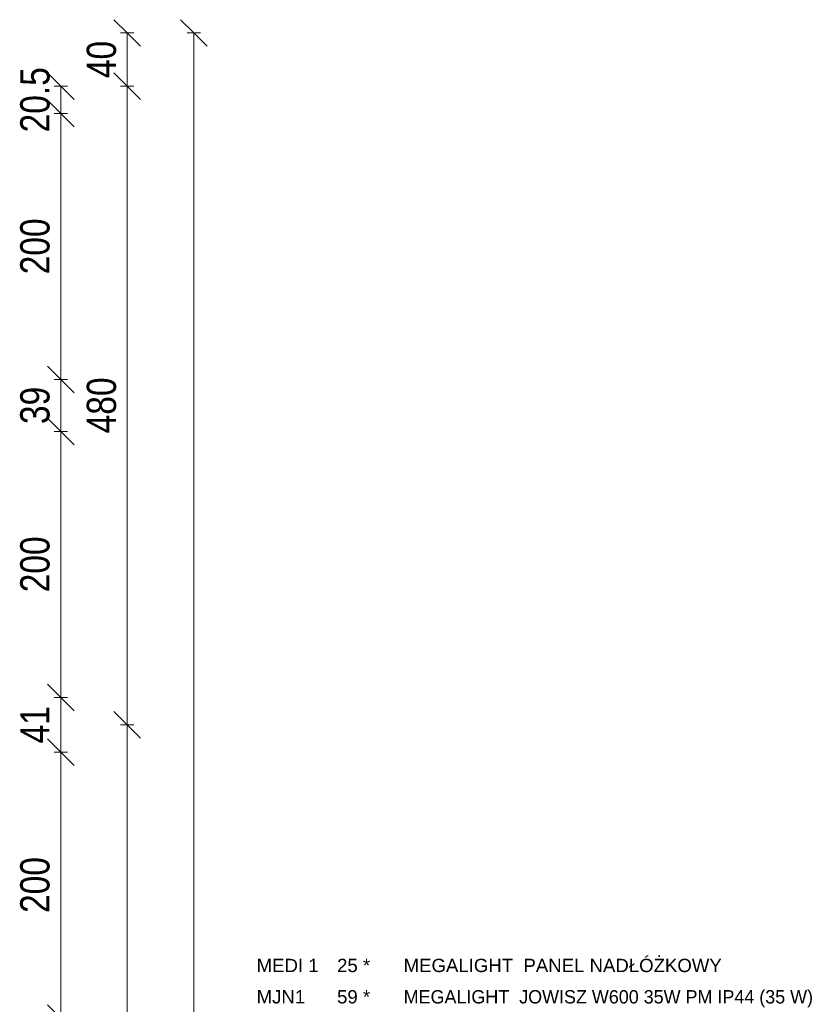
# Model space of a CAD drawing. Header units: centimetres. Extents: x -1631 to 21770, y -8842 to 3590.
# Tile 148 of 150: x 1688 to 2271, y 2118 to 2858. Entities that reach past the tile are written whole.
import ezdxf

# ---------------------------------------------------------------- set-up
doc = ezdxf.new("R2010")
doc.units = ezdxf.units.CM
doc.layers.add('A-ANNO-DIMS', color=211, linetype='Continuous', lineweight=13)
doc.layers.add('A-ANNO-DIMS-100', color=211, linetype='Continuous', lineweight=13)
doc.layers.add('E_oprawy', color=12, linetype='Continuous')
doc.styles.add('Arial', font='arial.ttf', dxfattribs={"width": 0.9, "height": 18})
doc.styles.add('Arial Narrow_1', font='ARIALN.TTF', dxfattribs={"height": 22})
doc.dimstyles.new('Diagonal_1_100__0_1_', dxfattribs={"dimscale": 30.48, "dimtxt": 22.515481, "dimasz": 0.656168, "dimexe": 0.164042, "dimexo": 0.0625, "dimgap": 0.065617, "dimtad": 1, "dimdec": 1, "dimrnd": 0.1, "dimdsep": 46, "dimtxsty": 'Arial Narrow_1', "dimblk1": 'OBLIQUE', "dimblk2": 'OBLIQUE', "dimsah": 1, "dimcen": 0.09, "dimazin": 0, "dimtfac": 1, "dimtdec": 4, "dimtix": 1, "dimtmove": 0, "dimatfit": 3, "dimfxl": 0, "dimtvp": 1, "dimtolj": 1, "dimtzin": 0, "dimarcsym": 0})

# ---------------------------------------------------------------- blocks, each defined once
blk = doc.blocks.new('DIMBLOCK9-5_piętro III __10_50 m_ - stan projektowany')
at = {"layer": 'A-ANNO-DIMS-100', "transparency": 16777216}
for p, q in [((1818.99, 2848.33), (1808.99, 2858.33)), ((1813.99, 2848.33), (1823.99, 2848.33)), ((1818.99, 2848.33), (1813.99, 2848.33)), ((1818.99, 108.33), (1818.99, 2848.33)), ((1818.99, 2848.33), (1828.99, 2838.33)), ((1818.99, 108.33), (1808.99, 118.33)), ((1813.99, 108.33), (1823.99, 108.33)), ((1818.99, 108.33), (1813.99, 108.33)), ((1818.99, 108.33), (1828.99, 98.33))]:
    blk.add_line(p, q, dxfattribs=at)
at = {"layer": 'A-ANNO-DIMS-100', "color": 0, "transparency": 16777216, "insert": (1788.56, 1450.45), "char_height": 22, "width": 66.9031, "attachment_point": 1, "rotation": 90, "line_spacing_factor": 0.974696, "style": 'Arial Narrow_1'}
blk.add_mtext('2740', dxfattribs=at)
blk = doc.blocks.new('_Oblique')
at = {"color": 0, "linetype": 'ByBlock', "lineweight": -2}
blk.add_line((-0.5, -0.5), (0.5, 0.5), dxfattribs=at)
blk = doc.blocks.new('DIMBLOCK21-5_piętro III __10_50 m_ - stan projektowany')
at = {"layer": 'A-ANNO-DIMS-100', "transparency": 16777216}
for p, q in [((1768.99, 2328.33), (1758.99, 2338.33)), ((1763.99, 2328.33), (1773.99, 2328.33)), ((1768.99, 2328.33), (1763.99, 2328.33)), ((1768.99, 1848.33), (1768.99, 2328.33)), ((1768.99, 2328.33), (1778.99, 2318.33)), ((1768.99, 1848.33), (1758.99, 1858.33)), ((1763.99, 1848.33), (1773.99, 1848.33)), ((1768.99, 1848.33), (1763.99, 1848.33)), ((1768.99, 1848.33), (1778.99, 1838.33))]:
    blk.add_line(p, q, dxfattribs=at)
at = {"layer": 'A-ANNO-DIMS-100', "color": 0, "transparency": 16777216, "insert": (1738.56, 2067.42), "char_height": 22, "width": 50.1774, "attachment_point": 1, "rotation": 90, "line_spacing_factor": 0.974696, "style": 'Arial Narrow_1'}
blk.add_mtext('480', dxfattribs=at)
blk = doc.blocks.new('DIMBLOCK22-5_piętro III __10_50 m_ - stan projektowany')
at = {"layer": 'A-ANNO-DIMS-100', "transparency": 16777216}
for p, q in [((1768.99, 2808.33), (1758.99, 2818.33)), ((1763.99, 2808.33), (1773.99, 2808.33)), ((1768.99, 2808.33), (1763.99, 2808.33)), ((1768.99, 2328.33), (1768.99, 2808.33)), ((1768.99, 2808.33), (1778.99, 2798.33)), ((1768.99, 2328.33), (1758.99, 2338.33)), ((1763.99, 2328.33), (1773.99, 2328.33)), ((1768.99, 2328.33), (1763.99, 2328.33)), ((1768.99, 2328.33), (1778.99, 2318.33))]:
    blk.add_line(p, q, dxfattribs=at)
at = {"layer": 'A-ANNO-DIMS-100', "color": 0, "transparency": 16777216, "insert": (1738.56, 2547.42), "char_height": 22, "width": 50.1774, "attachment_point": 1, "rotation": 90, "line_spacing_factor": 0.974696, "style": 'Arial Narrow_1'}
blk.add_mtext('480', dxfattribs=at)
blk = doc.blocks.new('DIMBLOCK23-5_piętro III __10_50 m_ - stan projektowany')
at = {"layer": 'A-ANNO-DIMS-100', "transparency": 16777216}
for p, q in [((1768.99, 2848.33), (1758.99, 2858.33)), ((1763.99, 2848.33), (1773.99, 2848.33)), ((1768.99, 2848.33), (1763.99, 2848.33)), ((1768.99, 2808.33), (1768.99, 2848.33)), ((1768.99, 2848.33), (1778.99, 2838.33)), ((1768.99, 2808.33), (1758.99, 2818.33)), ((1763.99, 2808.33), (1773.99, 2808.33)), ((1768.99, 2808.33), (1763.99, 2808.33)), ((1768.99, 2808.33), (1778.99, 2798.33))]:
    blk.add_line(p, q, dxfattribs=at)
at = {"layer": 'A-ANNO-DIMS-100', "color": 0, "transparency": 16777216, "insert": (1738.56, 2814.39), "char_height": 22, "width": 33.4516, "attachment_point": 1, "rotation": 90, "line_spacing_factor": 0.974696, "style": 'Arial Narrow_1'}
blk.add_mtext('40', dxfattribs=at)
blk = doc.blocks.new('DIMBLOCK246-5_piętro III __10_50 m_ - stan projektowany')
at = {"layer": 'A-ANNO-DIMS-100', "transparency": 16777216}
for p, q in [((1718.99, 2307.83), (1708.99, 2317.83)), ((1713.99, 2307.83), (1723.99, 2307.83)), ((1718.99, 2307.83), (1713.99, 2307.83)), ((1718.99, 2107.83), (1718.99, 2307.83)), ((1718.99, 2307.83), (1728.99, 2297.83)), ((1718.99, 2107.83), (1708.99, 2117.83)), ((1713.99, 2107.83), (1723.99, 2107.83)), ((1718.99, 2107.83), (1713.99, 2107.83)), ((1718.99, 2107.83), (1728.99, 2097.83))]:
    blk.add_line(p, q, dxfattribs=at)
at = {"layer": 'A-ANNO-DIMS-100', "color": 0, "transparency": 16777216, "insert": (1688.56, 2186.92), "char_height": 22, "width": 50.1774, "attachment_point": 1, "rotation": 90, "line_spacing_factor": 0.974696, "style": 'Arial Narrow_1'}
blk.add_mtext('200', dxfattribs=at)
blk = doc.blocks.new('DIMBLOCK247-5_piętro III __10_50 m_ - stan projektowany')
at = {"layer": 'A-ANNO-DIMS-100', "transparency": 16777216}
for p, q in [((1718.99, 2348.83), (1708.99, 2358.83)), ((1713.99, 2348.83), (1723.99, 2348.83)), ((1718.99, 2348.83), (1713.99, 2348.83)), ((1718.99, 2307.83), (1718.99, 2348.83)), ((1718.99, 2348.83), (1728.99, 2338.83)), ((1718.99, 2307.83), (1708.99, 2317.83)), ((1713.99, 2307.83), (1723.99, 2307.83)), ((1718.99, 2307.83), (1713.99, 2307.83)), ((1718.99, 2307.83), (1728.99, 2297.83))]:
    blk.add_line(p, q, dxfattribs=at)
at = {"layer": 'A-ANNO-DIMS-100', "color": 0, "transparency": 16777216, "insert": (1688.56, 2314.39), "char_height": 22, "width": 33.4516, "attachment_point": 1, "rotation": 90, "line_spacing_factor": 0.974696, "style": 'Arial Narrow_1'}
blk.add_mtext('41', dxfattribs=at)
blk = doc.blocks.new('DIMBLOCK248-5_piętro III __10_50 m_ - stan projektowany')
at = {"layer": 'A-ANNO-DIMS-100', "transparency": 16777216}
for p, q in [((1718.99, 2548.83), (1708.99, 2558.83)), ((1713.99, 2548.83), (1723.99, 2548.83)), ((1718.99, 2548.83), (1713.99, 2548.83)), ((1718.99, 2348.83), (1718.99, 2548.83)), ((1718.99, 2548.83), (1728.99, 2538.83)), ((1718.99, 2348.83), (1708.99, 2358.83)), ((1713.99, 2348.83), (1723.99, 2348.83)), ((1718.99, 2348.83), (1713.99, 2348.83)), ((1718.99, 2348.83), (1728.99, 2338.83))]:
    blk.add_line(p, q, dxfattribs=at)
at = {"layer": 'A-ANNO-DIMS-100', "color": 0, "transparency": 16777216, "insert": (1688.56, 2427.92), "char_height": 22, "width": 50.1774, "attachment_point": 1, "rotation": 90, "line_spacing_factor": 0.974696, "style": 'Arial Narrow_1'}
blk.add_mtext('200', dxfattribs=at)
blk = doc.blocks.new('DIMBLOCK249-5_piętro III __10_50 m_ - stan projektowany')
at = {"layer": 'A-ANNO-DIMS-100', "transparency": 16777216}
for p, q in [((1718.99, 2587.83), (1708.99, 2597.83)), ((1713.99, 2587.83), (1723.99, 2587.83)), ((1718.99, 2587.83), (1713.99, 2587.83)), ((1718.99, 2548.83), (1718.99, 2587.83)), ((1718.99, 2587.83), (1728.99, 2577.83)), ((1718.99, 2548.83), (1708.99, 2558.83)), ((1713.99, 2548.83), (1723.99, 2548.83)), ((1718.99, 2548.83), (1713.99, 2548.83)), ((1718.99, 2548.83), (1728.99, 2538.83))]:
    blk.add_line(p, q, dxfattribs=at)
at = {"layer": 'A-ANNO-DIMS-100', "color": 0, "transparency": 16777216, "insert": (1688.56, 2554.39), "char_height": 22, "width": 33.4516, "attachment_point": 1, "rotation": 90, "line_spacing_factor": 0.974696, "style": 'Arial Narrow_1'}
blk.add_mtext('39', dxfattribs=at)
blk = doc.blocks.new('DIMBLOCK250-5_piętro III __10_50 m_ - stan projektowany')
at = {"layer": 'A-ANNO-DIMS-100', "transparency": 16777216}
for p, q in [((1718.99, 2787.83), (1708.99, 2797.83)), ((1713.99, 2787.83), (1723.99, 2787.83)), ((1718.99, 2787.83), (1713.99, 2787.83)), ((1718.99, 2587.83), (1718.99, 2787.83)), ((1718.99, 2787.83), (1728.99, 2777.83)), ((1718.99, 2587.83), (1708.99, 2597.83)), ((1713.99, 2587.83), (1723.99, 2587.83)), ((1718.99, 2587.83), (1713.99, 2587.83)), ((1718.99, 2587.83), (1728.99, 2577.83))]:
    blk.add_line(p, q, dxfattribs=at)
at = {"layer": 'A-ANNO-DIMS-100', "color": 0, "transparency": 16777216, "insert": (1688.56, 2666.92), "char_height": 22, "width": 50.1774, "attachment_point": 1, "rotation": 90, "line_spacing_factor": 0.974696, "style": 'Arial Narrow_1'}
blk.add_mtext('200', dxfattribs=at)
blk = doc.blocks.new('DIMBLOCK251-5_piętro III __10_50 m_ - stan projektowany')
at = {"layer": 'A-ANNO-DIMS-100', "transparency": 16777216}
for p, q in [((1718.99, 2808.33), (1708.99, 2818.33)), ((1713.99, 2808.33), (1723.99, 2808.33)), ((1718.99, 2808.33), (1713.99, 2808.33)), ((1718.99, 2787.83), (1718.99, 2808.33)), ((1718.99, 2808.33), (1728.99, 2798.33)), ((1718.99, 2787.83), (1708.99, 2797.83)), ((1713.99, 2787.83), (1723.99, 2787.83)), ((1718.99, 2787.83), (1713.99, 2787.83)), ((1718.99, 2787.83), (1728.99, 2777.83))]:
    blk.add_line(p, q, dxfattribs=at)
at = {"layer": 'A-ANNO-DIMS-100', "color": 0, "transparency": 16777216, "insert": (1688.56, 2773.59), "char_height": 22, "width": 58.7547, "attachment_point": 1, "rotation": 90, "line_spacing_factor": 0.974696, "style": 'Arial Narrow_1'}
blk.add_mtext('20.5', dxfattribs=at)

msp = doc.modelspace()

# ---------------------------------------------------------------- texts
at = {"layer": 'E_oprawy', "style": 'Arial'}
for s, p in [('MEGALIGHT  PANEL NADŁÓŻKOWY', (1976.65, 2142.5)), ('MEGALIGHT  JOWISZ W600 35W PM IP44 (35 W)', (1976.65, 2118.93))]:
    msp.add_text(s, height=10, dxfattribs=at).set_placement(p)
at = {"layer": 'E_oprawy', "color": 40, "style": 'Arial'}
for s, p in [('MEDI 1', (1866.21, 2142.5)), ('MJN1', (1866.21, 2118.93))]:
    msp.add_text(s, height=10, dxfattribs=at).set_placement(p)
at = {"layer": 'E_oprawy', "color": 7, "style": 'Arial'}
for s, p in [('25 * ', (1926.65, 2142.5)), ('59 * ', (1926.65, 2118.93))]:
    msp.add_text(s, height=10, dxfattribs=at).set_placement(p)

# ---------------------------------------------------------------- dimensions: what is measured, and where the dimension line sits
at = {"layer": 'A-ANNO-DIMS'}
for base, p1, p2, override, picture, middle in [((1768.99, 2848.33), (1763.99, 2808.33), (1763.99, 2848.33), {"dimpost": '<>', "dimfxl": 40}, 'DIMBLOCK23-5_piętro III __10_50 m_ - stan projektowany', (1755.76, 2828.33)), ((1818.99, 2848.33), (1813.99, 108.33), (1813.99, 2848.33), {"dimpost": '<>', "dimfxl": 2740}, 'DIMBLOCK9-5_piętro III __10_50 m_ - stan projektowany', (1805.76, 1478.33)), ((1718.99, 2808.33), (1713.99, 2787.83), (1713.99, 2808.33), {"dimpost": '<>', "dimfxl": 20.5}, 'DIMBLOCK251-5_piętro III __10_50 m_ - stan projektowany', (1705.76, 2798.08)), ((1768.99, 2808.33), (1763.99, 2328.33), (1763.99, 2808.33), {"dimpost": '<>', "dimfxl": 480}, 'DIMBLOCK22-5_piętro III __10_50 m_ - stan projektowany', (1755.76, 2568.33)), ((1718.99, 2787.83), (1713.99, 2587.83), (1713.99, 2787.83), {"dimpost": '<>', "dimfxl": 200}, 'DIMBLOCK250-5_piętro III __10_50 m_ - stan projektowany', (1705.76, 2687.83)), ((1718.99, 2587.83), (1713.99, 2548.83), (1713.99, 2587.83), {"dimpost": '<>', "dimfxl": 39}, 'DIMBLOCK249-5_piętro III __10_50 m_ - stan projektowany', (1705.76, 2568.33)), ((1718.99, 2548.83), (1713.99, 2348.83), (1713.99, 2548.83), {"dimpost": '<>', "dimfxl": 200}, 'DIMBLOCK248-5_piętro III __10_50 m_ - stan projektowany', (1705.76, 2448.83)), ((1718.99, 2348.83), (1713.99, 2307.83), (1713.99, 2348.83), {"dimpost": '<>', "dimfxl": 41}, 'DIMBLOCK247-5_piętro III __10_50 m_ - stan projektowany', (1705.95, 2328.33)), ((1768.99, 2328.33), (1763.99, 1848.33), (1763.99, 2328.33), {"dimpost": '<>', "dimfxl": 480}, 'DIMBLOCK21-5_piętro III __10_50 m_ - stan projektowany', (1755.76, 2088.33)), ((1718.99, 2307.83), (1713.99, 2107.83), (1713.99, 2307.83), {"dimpost": '<>', "dimfxl": 200}, 'DIMBLOCK246-5_piętro III __10_50 m_ - stan projektowany', (1705.76, 2207.83))]:
    dim = msp.add_linear_dim(base=base, p1=p1, p2=p2, angle=90, dimstyle='Diagonal_1_100__0_1_', override=override, dxfattribs=at)
    dim.commit()
    dim.dimension.update_dxf_attribs({"geometry": picture, "text_midpoint": middle})

doc.saveas('drawing.dxf')
